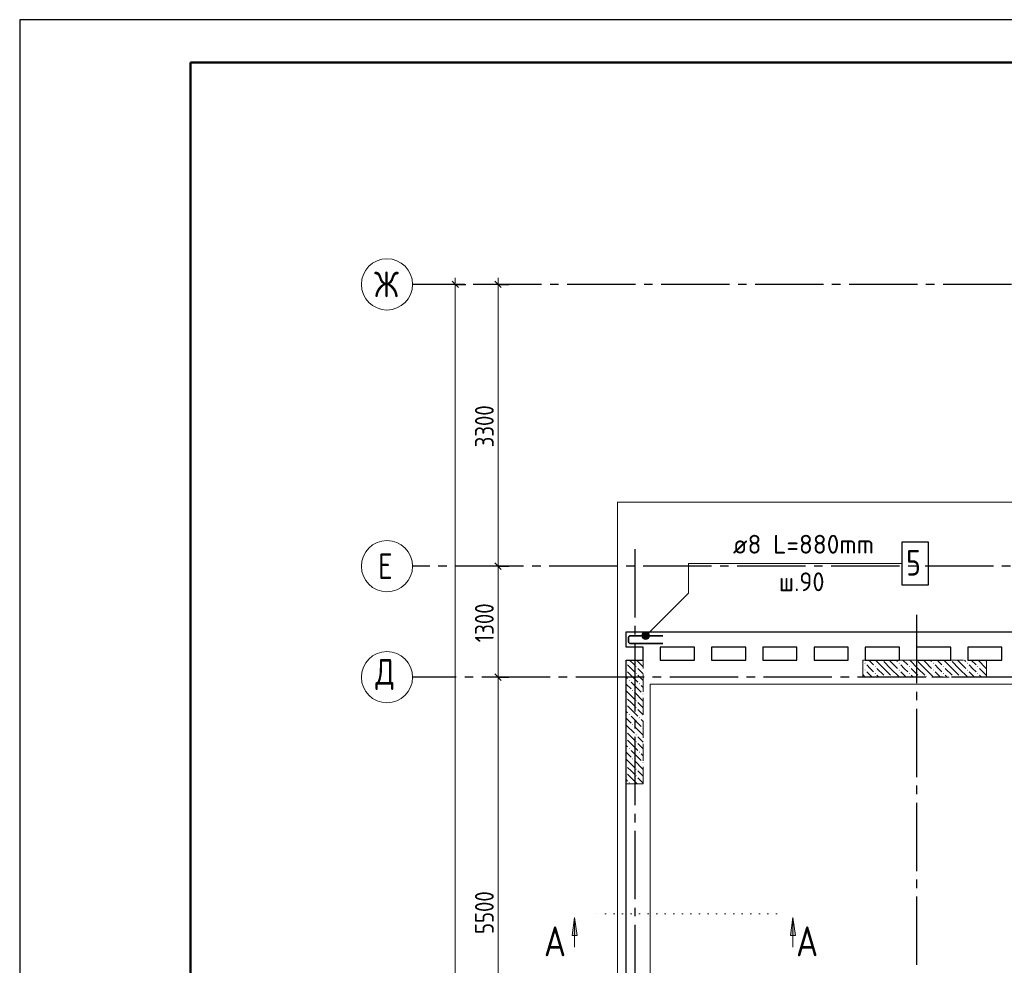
# Model space of a CAD drawing. Header units: millimetres. Extents: x 0 to 61017, y 0 to 42000.
# Tile 6 of 26: x 0 to 11527, y 30926 to 42000. Entities that reach past the tile are written whole.
import ezdxf

# ---------------------------------------------------------------- set-up
doc = ezdxf.new("R2010")
doc.units = ezdxf.units.MM
for name, pattern in [('______2', [270, 200, -70]), ('______5', [1100, 800, -100, 100, -100]), ('______9', [100, 0, -100])]:
    doc.linetypes.add(name, pattern=pattern)
for name, color, linetype, lineweight in [('Standard', 7, 'Continuous', 25), ('ЖБ Пилон', 180, 'Continuous', 25), ('Обрамление П-обр. равн.', 7, 'Continuous', 25), ('Оси', 40, '______5', 18), ('Позиционная метка линия выноска', 7, 'Continuous', 13), ('Позиционная метка номер позиции', 7, 'Continuous', 13), ('Сечения символ', 7, 'Continuous', 25)]:
    doc.layers.add(name, color=color, linetype=linetype, lineweight=lineweight)
doc.layers.add('ЖБ Перекрытие верхний уровень', color=7, linetype='Continuous', lineweight=25, true_color=0xe0e0ff)
doc.styles.add('GOST 2.304-81', font='txt')
doc.styles.add('ISOCPEUR', font='txt')

msp = doc.modelspace()

# ---------------------------------------------------------------- hatches: boundary and pattern name
at = {"layer": 'ЖБ Пилон', "linetype": 'Continuous', "lineweight": 18, "transparency": 33554687}
for points in [[(7300, 34500), (7297, 34497), (7294, 34500), (7300, 34500)], [(9890, 34463), (9897, 34470), (9903, 34463), (9897, 34457)], [(10100, 34500), (10097, 34497), (10094, 34500)], [(10290, 34463), (10297, 34470), (10303, 34463), (10297, 34457)], [(10500, 34500), (10497, 34497), (10494, 34500)], [(10690, 34463), (10697, 34470), (10703, 34463), (10697, 34457)], [(10900, 34500), (10897, 34497), (10894, 34500)], [(11090, 34463), (11097, 34470), (11103, 34463), (11097, 34457)], [(11300, 34500), (11297, 34497), (11294, 34500)], [(7100, 34467), (7103, 34463), (7100, 34460)], [(7100, 34387), (7103, 34383), (7100, 34380)], [(7210, 34423), (7217, 34430), (7223, 34423), (7217, 34417)], [(9890, 34383), (9897, 34390), (9903, 34383), (9897, 34377)], [(10010, 34423), (10017, 34430), (10023, 34423), (10017, 34417)], [(10290, 34383), (10297, 34390), (10303, 34383), (10297, 34377)], [(10410, 34423), (10417, 34430), (10423, 34423), (10417, 34417)], [(10690, 34383), (10697, 34390), (10703, 34383), (10697, 34377)], [(10810, 34423), (10817, 34430), (10823, 34423), (10817, 34417)], [(11090, 34383), (11097, 34390), (11103, 34383), (11097, 34377)], [(11210, 34423), (11217, 34430), (11223, 34423), (11217, 34417)], [(7130, 34263), (7137, 34270), (7143, 34263), (7137, 34257)], [(7210, 34343), (7217, 34350), (7223, 34343), (7217, 34337)], [(10010, 34343), (10017, 34350), (10023, 34343), (10017, 34337)], [(10130, 34303), (10137, 34310), (10143, 34303), (10140, 34300), (10134, 34300)], [(10210, 34303), (10217, 34310), (10223, 34303), (10220, 34300), (10214, 34300)], [(10410, 34343), (10417, 34350), (10423, 34343), (10417, 34337)], [(10530, 34303), (10537, 34310), (10543, 34303), (10540, 34300), (10534, 34300)], [(10610, 34303), (10617, 34310), (10623, 34303), (10620, 34300), (10614, 34300)], [(10810, 34343), (10817, 34350), (10823, 34343), (10817, 34337)], [(10930, 34303), (10937, 34310), (10943, 34303), (10940, 34300), (10934, 34300)], [(11010, 34303), (11017, 34310), (11023, 34303), (11020, 34300), (11014, 34300)], [(11210, 34343), (11217, 34350), (11223, 34343), (11217, 34337)], [(7170, 34143), (7177, 34150), (7183, 34143), (7177, 34137)], [(7250, 34223), (7257, 34230), (7263, 34223), (7257, 34217)], [(7100, 34067), (7103, 34063), (7100, 34060)], [(7210, 34023), (7217, 34030), (7223, 34023), (7217, 34017)], [(7290, 34103), (7297, 34110), (7300, 34107), (7300, 34100), (7297, 34097)], [(7100, 33987), (7103, 33983), (7100, 33980)], [(7210, 33943), (7217, 33950), (7223, 33943), (7217, 33937)], [(7130, 33863), (7137, 33870), (7143, 33863), (7137, 33857)], [(7250, 33823), (7257, 33830), (7263, 33823), (7257, 33817)], [(7100, 33667), (7103, 33663), (7100, 33660)], [(7170, 33743), (7177, 33750), (7183, 33743), (7177, 33737)], [(7290, 33703), (7297, 33710), (7300, 33707), (7300, 33700), (7297, 33697)], [(7100, 33587), (7103, 33583), (7100, 33580)], [(7210, 33623), (7217, 33630), (7223, 33623), (7217, 33617)], [(7210, 33543), (7217, 33550), (7223, 33543), (7217, 33537)], [(7130, 33463), (7137, 33470), (7143, 33463), (7137, 33457)], [(7170, 33343), (7177, 33350), (7183, 33343), (7177, 33337)], [(7250, 33423), (7257, 33430), (7263, 33423), (7257, 33417)], [(7100, 33267), (7103, 33263), (7100, 33260)], [(7210, 33223), (7217, 33230), (7223, 33223), (7217, 33217)], [(7290, 33303), (7297, 33310), (7300, 33307), (7300, 33300), (7297, 33297)], [(7100, 33187), (7103, 33183), (7100, 33180)], [(7210, 33143), (7217, 33150), (7223, 33143), (7217, 33137)], [(7130, 33063), (7137, 33070), (7143, 33063), (7137, 33057)]]:
    msp.add_hatch(color=7, dxfattribs=at).paths.add_polyline_path(points, flags=16)
at = {"layer": 'Позиционная метка номер позиции', "linetype": 'Continuous', "lineweight": 13, "transparency": 33554687}
for points in [[(7286, 34796), (7361, 34753), (7297, 34817)], [(7297, 34817), (7372, 34774), (7318, 34828)], [(7297, 34817), (7361, 34753), (7372, 34774)], [(7318, 34828), (7372, 34774), (7372, 34796)], [(7318, 34828), (7372, 34796), (7340, 34828)], [(7340, 34828), (7372, 34796), (7361, 34817)], [(7286, 34774), (7340, 34742), (7286, 34796)], [(7286, 34796), (7340, 34742), (7361, 34753)], [(7318, 34742), (7286, 34774), (7297, 34753)], [(7286, 34774), (7318, 34742), (7340, 34742)]]:
    msp.add_hatch(color=7, dxfattribs=at).paths.add_polyline_path(points)
at = {"layer": 'Сечения символ', "linetype": 'Continuous', "lineweight": 13, "transparency": 33554687}
for points in [[(6467, 31276), (6497, 31486), (6527, 31276)], [(9023, 31276), (9053, 31486), (9083, 31276)]]:
    msp.add_hatch(color=7, dxfattribs=at).paths.add_polyline_path(points, flags=16)

# ---------------------------------------------------------------- linework, layer by layer
at = {"layer": 'Standard', "color": 7, "linetype": 'Continuous', "lineweight": 13, "transparency": 33554687}
for p, q in [((5100, 38900), (5100, 38975)), ((5600, 38900), (5600, 38975)), ((5600, 35600), (5600, 38900)), ((5600, 34300), (5600, 35600)), ((5600, 28800), (5600, 34300))]:
    msp.add_line(p, q, dxfattribs=at)
at = {"layer": 'Standard', "color": 251, "linetype": 'Continuous', "lineweight": -3, "true_color": 0x656565, "transparency": 33554687}
for p, q in [((5100, 38900), (4975, 38900)), ((5100, 38900), (5225, 38900)), ((5100, 38900), (5100, 38900)), ((5600, 38900), (5475, 38900)), ((5600, 38900), (5725, 38900)), ((5600, 38900), (5600, 38900)), ((5600, 35600), (5475, 35600)), ((5600, 35600), (5725, 35600)), ((5600, 35600), (5600, 35600)), ((5600, 34300), (5475, 34300)), ((5600, 34300), (5725, 34300)), ((5600, 34300), (5600, 34300))]:
    msp.add_line(p, q, dxfattribs=at)
at = {"layer": 'Standard', "color": 7, "linetype": 'Continuous', "lineweight": 25, "transparency": 33554687}
for p, q in [((5138, 38862), (5062, 38938)), ((5638, 38862), (5562, 38938)), ((5638, 35562), (5562, 35638)), ((7100, 34650), (7100, 34830)), ((7100, 34830), (13380, 34830)), ((7300, 34650), (7100, 34650)), ((7300, 34500), (7300, 34650)), ((7500, 34650), (7500, 34500)), ((7900, 34650), (7500, 34650)), ((7900, 34500), (7900, 34650)), ((8100, 34650), (8100, 34500)), ((8500, 34650), (8100, 34650)), ((8500, 34500), (8500, 34650)), ((8700, 34650), (8700, 34500)), ((9100, 34650), (8700, 34650)), ((9100, 34500), (9100, 34650)), ((9300, 34650), (9300, 34500)), ((9700, 34650), (9300, 34650)), ((9700, 34500), (9700, 34650)), ((9900, 34650), (9900, 34500)), ((10300, 34650), (9900, 34650)), ((10300, 34500), (10300, 34650)), ((10500, 34650), (10500, 34500)), ((10900, 34650), (10500, 34650)), ((10900, 34500), (10900, 34650)), ((11100, 34650), (11100, 34500)), ((11500, 34650), (11100, 34650)), ((11500, 34500), (11500, 34650)), ((7100, 19870), (7100, 34500)), ((7100, 34500), (7300, 34500)), ((7500, 34500), (7900, 34500)), ((8100, 34500), (8500, 34500)), ((8700, 34500), (9100, 34500)), ((9300, 34500), (9700, 34500)), ((9900, 34500), (10300, 34500)), ((10500, 34500), (10900, 34500)), ((11100, 34500), (11500, 34500)), ((5638, 34262), (5562, 34338))]:
    msp.add_line(p, q, dxfattribs=at)
at = {"layer": 'Standard', "color": 7, "linetype": 'Continuous', "lineweight": 13, "transparency": 33554687}
msp.add_lwpolyline([(0, 0), (59400, 0), (59400, 42000), (0, 42000), (0, 0)], close=True, dxfattribs=at)
at = {"layer": 'Standard', "color": 7, "linetype": 'Continuous', "lineweight": -3, "transparency": 33554687}
msp.add_lwpolyline([(0, 42000), (0, 0), (59400, 0), (59400, 42000), (0, 42000)], dxfattribs=at)
at = {"layer": 'Standard', "color": 7, "linetype": 'Continuous', "lineweight": 25, "transparency": 33554687}
for points in [[(0, 42000), (0, 0), (59400, 0), (59400, 42000), (0, 42000)], [(59400, 42000), (0, 42000), (0, 0), (59400, 0), (59400, 42000)]]:
    msp.add_lwpolyline(points, dxfattribs=at)
at = {"layer": 'Standard', "color": 7, "linetype": 'Continuous', "lineweight": 13, "transparency": 33554687}
for points in [[(59400, 42000), (0, 42000), (0, 0), (59400, 0), (59400, 42000)], [(59400, 42000), (0, 42000), (0, 0), (59400, 0), (59400, 42000)], [(5100, 20400), (5100, 29236), (5100, 29236), (5100, 38900)]]:
    msp.add_lwpolyline(points, dxfattribs=at)
at = {"layer": 'Standard', "color": 7, "linetype": 'Continuous', "lineweight": 50, "transparency": 33554687}
msp.add_lwpolyline([(2000, 41500), (58900, 41500), (58900, 500), (2000, 500), (2000, 41500)], close=True, dxfattribs=at)
at = {"layer": 'Standard', "color": 254, "linetype": 'Continuous', "lineweight": 13, "true_color": 0xc4c4ff, "transparency": 33554687}
msp.add_lwpolyline([(7000, 19770), (49810, 19770), (49810, 36350), (7000, 36350), (7000, 19770)], dxfattribs=at)
at = {"layer": 'ЖБ Перекрытие верхний уровень', "color": 7, "linetype": 'Continuous', "lineweight": 18, "transparency": 33554687}
for p, q in [((13380, 34830), (7100, 34830)), ((7100, 34830), (7100, 34650)), ((7100, 34650), (7300, 34650)), ((7300, 34650), (7300, 34500)), ((7500, 34500), (7500, 34650)), ((7500, 34650), (7900, 34650)), ((7900, 34650), (7900, 34500)), ((8100, 34650), (8500, 34650)), ((8100, 34500), (8100, 34650)), ((8500, 34650), (8500, 34500)), ((8700, 34500), (8700, 34650)), ((8700, 34650), (9100, 34650)), ((9100, 34650), (9100, 34500)), ((9300, 34650), (9700, 34650)), ((9300, 34500), (9300, 34650)), ((9700, 34650), (9700, 34500)), ((9900, 34500), (9900, 34650)), ((9900, 34650), (10300, 34650)), ((10300, 34650), (10300, 34500)), ((10500, 34650), (10900, 34650)), ((10500, 34500), (10500, 34650)), ((10900, 34650), (10900, 34500)), ((11100, 34500), (11100, 34650)), ((11100, 34650), (11500, 34650)), ((11500, 34650), (11500, 34500)), ((7300, 34500), (7100, 34500)), ((7100, 34500), (7100, 19870)), ((7900, 34500), (7500, 34500)), ((8500, 34500), (8100, 34500)), ((9100, 34500), (8700, 34500)), ((9700, 34500), (9300, 34500)), ((10300, 34500), (9900, 34500)), ((10900, 34500), (10500, 34500)), ((11500, 34500), (11100, 34500))]:
    msp.add_line(p, q, dxfattribs=at)
at = {"layer": 'ЖБ Пилон', "color": 253, "linetype": '______2', "lineweight": 13, "true_color": 0xa0a0a0, "transparency": 33554687}
for p, q in [((7100, 34500), (7100, 33050)), ((7300, 34500), (7100, 34500)), ((7300, 33050), (7300, 34500)), ((11320, 34500), (9870, 34500)), ((9870, 34500), (9870, 34300)), ((11320, 34300), (11320, 34500)), ((9870, 34300), (11320, 34300)), ((7100, 33050), (7300, 33050))]:
    msp.add_line(p, q, dxfattribs=at)
at = {"layer": 'ЖБ Пилон', "color": 9, "linetype": 'Continuous', "lineweight": 18, "true_color": 0xc7c7c7, "transparency": 33554687}
for p, q in [((7140, 34500), (7197, 34443)), ((7300, 34420), (7220, 34500)), ((9870, 34490), (9877, 34483)), ((9940, 34500), (9997, 34443)), ((10117, 34403), (10020, 34500)), ((10117, 34483), (10197, 34403)), ((10197, 34483), (10180, 34500)), ((10197, 34483), (10277, 34403)), ((10260, 34500), (10277, 34483)), ((10340, 34500), (10397, 34443)), ((10517, 34403), (10420, 34500)), ((10517, 34483), (10597, 34403)), ((10597, 34483), (10580, 34500)), ((10597, 34483), (10677, 34403)), ((10660, 34500), (10677, 34483)), ((10740, 34500), (10797, 34443)), ((10917, 34403), (10820, 34500)), ((10917, 34483), (10997, 34403)), ((10997, 34483), (10980, 34500)), ((10997, 34483), (11077, 34403)), ((11060, 34500), (11077, 34483)), ((11140, 34500), (11197, 34443)), ((11317, 34403), (11220, 34500)), ((11317, 34483), (11320, 34480)), ((7157, 34403), (7117, 34443)), ((7117, 34363), (7237, 34243)), ((7197, 34363), (7157, 34403)), ((7237, 34403), (7300, 34340)), ((9870, 34410), (9877, 34403)), ((9957, 34403), (9917, 34443)), ((9917, 34363), (9980, 34300)), ((9997, 34363), (9957, 34403)), ((10037, 34403), (10117, 34323)), ((10117, 34403), (10197, 34323)), ((10197, 34403), (10300, 34300)), ((10357, 34403), (10317, 34443)), ((10317, 34363), (10380, 34300)), ((10397, 34363), (10357, 34403)), ((10437, 34403), (10517, 34323)), ((10517, 34403), (10597, 34323)), ((10597, 34403), (10700, 34300)), ((10757, 34403), (10717, 34443)), ((10717, 34363), (10780, 34300)), ((10797, 34363), (10757, 34403)), ((10837, 34403), (10917, 34323)), ((10917, 34403), (10997, 34323)), ((10997, 34403), (11100, 34300)), ((11157, 34403), (11117, 34443)), ((11117, 34363), (11180, 34300)), ((11197, 34363), (11157, 34403)), ((11237, 34403), (11317, 34323)), ((11317, 34403), (11320, 34400)), ((7100, 34300), (7117, 34283)), ((7157, 34243), (7277, 34123)), ((7237, 34323), (7300, 34260)), ((9870, 34330), (9900, 34300)), ((10037, 34323), (10060, 34300)), ((10437, 34323), (10460, 34300)), ((10837, 34323), (10860, 34300)), ((11237, 34323), (11260, 34300)), ((7100, 34220), (7157, 34163)), ((7100, 34140), (7197, 34043)), ((7300, 34020), (7197, 34123)), ((7300, 34180), (7277, 34203)), ((7157, 34003), (7117, 34043)), ((7100, 33900), (7117, 33883)), ((7117, 33963), (7237, 33843)), ((7197, 33963), (7157, 34003)), ((7237, 34003), (7300, 33940)), ((7237, 33923), (7300, 33860)), ((7100, 33820), (7157, 33763)), ((7157, 33843), (7277, 33723)), ((7300, 33780), (7277, 33803)), ((7100, 33740), (7197, 33643)), ((7300, 33620), (7197, 33723)), ((7157, 33603), (7117, 33643)), ((7117, 33563), (7237, 33443)), ((7197, 33563), (7157, 33603)), ((7237, 33603), (7300, 33540)), ((7100, 33500), (7117, 33483)), ((7157, 33443), (7277, 33323)), ((7237, 33523), (7300, 33460)), ((7100, 33420), (7157, 33363)), ((7100, 33340), (7197, 33243)), ((7300, 33220), (7197, 33323)), ((7300, 33380), (7277, 33403)), ((7157, 33203), (7117, 33243)), ((7197, 33163), (7157, 33203)), ((7237, 33203), (7300, 33140)), ((7100, 33100), (7117, 33083)), ((7117, 33163), (7230, 33050)), ((7237, 33123), (7300, 33060))]:
    msp.add_line(p, q, dxfattribs=at)
at = {"layer": 'Обрамление П-обр. равн.', "color": 7, "linetype": 'Continuous', "lineweight": 25, "transparency": 33554687}
msp.add_lwpolyline([(10329, 35380), (10639, 35380), (10639, 35880), (10329, 35880), (10329, 35380)], dxfattribs=at)
at = {"layer": 'Обрамление П-обр. равн.', "color": 7, "linetype": 'Continuous', "lineweight": 35, "transparency": 33554687}
msp.add_lwpolyline([(7529, 34695), (7148, 34695), (7145, 34695), (7141, 34697), (7138, 34699), (7135, 34701), (7133, 34704), (7131, 34707), (7129, 34711), (7129, 34714), (7129, 34766), (7129, 34769), (7131, 34773), (7133, 34776), (7135, 34779), (7138, 34781), (7141, 34783), (7145, 34785), (7148, 34785), (7529, 34785)], dxfattribs=at)
at = {"layer": 'Оси', "color": 8, "linetype": '______5', "lineweight": -3, "transparency": 33554687}
for p, q in [((43510, 38900), (4600, 38900)), ((7200, 35800), (7200, 16970)), ((43300, 35600), (4600, 35600)), ((10500, 35030), (10500, 16970)), ((50210, 34300), (4600, 34300)), ((50210, 34300), (4600, 34300))]:
    msp.add_line(p, q, dxfattribs=at)
at = {"layer": 'Оси', "color": 7, "linetype": 'Continuous', "lineweight": 13, "transparency": 33554687}
for centre in [(4300, 38900), (4300, 35600), (4300, 34300), (4300, 34300)]:
    msp.add_circle(centre, 300, dxfattribs=at)
at = {"layer": 'Позиционная метка линия выноска', "color": 251, "linetype": 'Continuous', "lineweight": 13, "true_color": 0x494949, "transparency": 33554687}
msp.add_lwpolyline([(49330, 34220), (7380, 34220), (7380, 28540), (7980, 28540), (7980, 26940), (7380, 26940), (7380, 21450)], dxfattribs=at)
at = {"layer": 'Позиционная метка номер позиции', "color": 7, "linetype": 'Continuous', "lineweight": 13, "transparency": 33554687}
for p, q in [((7297, 34817), (7297, 34817)), ((7361, 34817), (7361, 34817)), ((7297, 34753), (7297, 34753)), ((7361, 34753), (7361, 34753))]:
    msp.add_line(p, q, dxfattribs=at)
msp.add_lwpolyline([(7329, 34785), (7829, 35285), (7829, 35630), (10329, 35630)], dxfattribs=at)
msp.add_circle((7329, 34785), 45, dxfattribs=at)
at = {"layer": 'Сечения символ', "color": 7, "linetype": 'Continuous', "lineweight": 13, "transparency": 33554687}
for p, q in [((6467, 31276), (6497, 31486)), ((6497, 31486), (6497, 31139)), ((6497, 31486), (6497, 31486)), ((6497, 31486), (6497, 31486)), ((6497, 31486), (6497, 31486)), ((6497, 31486), (6527, 31276)), ((9023, 31276), (9053, 31486)), ((9053, 31486), (9053, 31139)), ((9053, 31486), (9053, 31486)), ((9053, 31486), (9053, 31486)), ((9053, 31486), (9053, 31486)), ((9053, 31486), (9083, 31276)), ((6527, 31276), (6467, 31276)), ((6497, 31276), (6497, 31261)), ((9083, 31276), (9023, 31276)), ((9053, 31276), (9053, 31261))]:
    msp.add_line(p, q, dxfattribs=at)
at = {"layer": 'Сечения символ', "color": 7, "linetype": '______9', "lineweight": 13, "transparency": 33554687}
msp.add_line((8860, 31528), (6720, 31528), dxfattribs=at)

# ---------------------------------------------------------------- texts
at = {"layer": 'Standard', "color": 7, "linetype": 'Continuous', "lineweight": 25, "transparency": 33554687, "char_height": 220, "attachment_point": 7, "rotation": 90, "style": 'GOST 2.304-81'}
for s, insert, width in [('3300', (5550, 36992), 641.47), ('1300', (5550, 34708), 610.16), ('5500', (5550, 31292), 641.48)]:
    msp.add_mtext(s, dxfattribs=dict(at, insert=insert, width=width))
at = {"layer": 'Обрамление П-обр. равн.', "color": 7, "linetype": 'Continuous', "lineweight": 13, "transparency": 33554687, "attachment_point": 7, "style": 'ISOCPEUR'}
for s, insert, char_height, width in [('\\W0.98;ø8 L=880mm ', (8349, 35747), 220, 1888.53), ('\\W0.78;5', (10379, 35490), 300, 326.41), ('\\W0.94;ш.90 ', (8888, 35307), 220, 807.15)]:
    msp.add_mtext(s, dxfattribs=dict(at, insert=insert, char_height=char_height, width=width))
at = {"layer": 'Оси', "color": 7, "linetype": 'Continuous', "lineweight": 25, "transparency": 33554687, "char_height": 300, "attachment_point": 7, "style": 'ISOCPEUR'}
for s, insert, width in [('\\W0.83;Ж', (4150, 38750), 425), ('\\W0.78;Е', (4195, 35450), 326.41), ('\\W0.82;Д', (4165, 34150), 392.65)]:
    msp.add_mtext(s, dxfattribs=dict(at, insert=insert, width=width))
at = {"layer": 'Сечения символ', "color": 7, "linetype": 'Continuous', "lineweight": 35, "transparency": 33554687, "char_height": 350, "attachment_point": 7, "style": 'ISOCPEUR'}
for insert, width in [((6138, 31031), 458.1), ((9090, 31031), 458.08)]:
    msp.add_mtext('\\W0.82;А', dxfattribs=dict(at, insert=insert, width=width))

doc.saveas('drawing.dxf')
